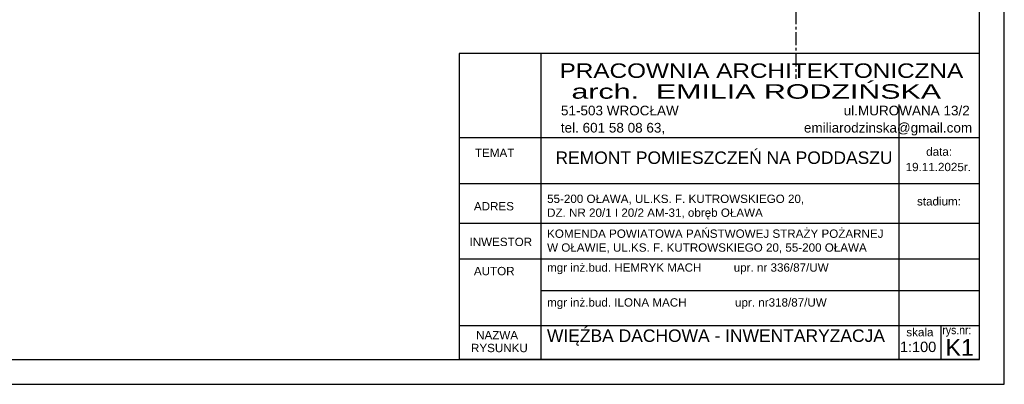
# Model space of a CAD drawing. Header units: millimetres. Extents: x 215282 to 249074, y 9058 to 27069.
# Tile 33 of 51: x 233115 to 235482, y 17233 to 18109. Entities that reach past the tile are written whole.
import ezdxf

# ---------------------------------------------------------------- set-up
doc = ezdxf.new("R2010")
doc.units = ezdxf.units.MM
doc.linetypes.add('CENTER', pattern=[50.8, 31.75, -6.35, 6.35, -6.35])
doc.layers.add('01-HM_podstawowa', color=8, linetype='Continuous')
doc.layers.add('02-HM_osie', color=8, linetype='CENTER')
doc.styles.add('ARIAL', font='arial.ttf')

msp = doc.modelspace()

# ---------------------------------------------------------------- linework, layer by layer
at = {"layer": '01-HM_podstawowa', "ltscale": 3}
for p, q in [((235422.37, 17292.64), (235422.37, 18108.48)), ((235422.37, 18028.48), (234172.18, 18028.48)), ((234172.18, 18028.48), (234172.18, 17292.64)), ((234368.43, 18028.48), (234368.43, 17292.64)), ((235422.37, 17292.64), (235422.37, 18028.48)), ((235228.64, 17905.14), (235228.64, 17292.64)), ((235422.37, 17825.14), (234172.18, 17825.14)), ((235228.64, 17714.61), (234172.18, 17714.61)), ((235422.37, 17714.61), (235228.64, 17714.61)), ((235422.37, 17619.32), (234172.18, 17619.32)), ((235422.37, 17533.55), (234172.18, 17533.55)), ((234368.43, 17457.96), (235422.37, 17457.96)), ((235422.37, 17373.55), (234172.18, 17373.55)), ((235330.16, 17373.55), (235330.16, 17292.64)), ((235422.37, 17292.64), (234172.18, 17292.64)), ((235422.37, 17292.64), (234172.18, 17292.64)), ((235422.37, 17292.64), (234172.18, 17292.64)), ((235422.37, 17292.64), (234172.18, 17292.64))]:
    msp.add_line(p, q, dxfattribs=at)
for points in [[(229482.37, 17232.64), (235482.37, 17232.64), (235482.37, 20202.64), (229482.37, 20202.64)], [(229732.37, 17292.64), (235422.37, 17292.64), (235422.37, 20142.64), (229732.37, 20142.64)]]:
    msp.add_lwpolyline(points, close=True, dxfattribs=at)
at = {"layer": '02-HM_osie', "color": 1}
msp.add_line((234981.22, 19806.81), (234981.22, 17966.8), dxfattribs=at)

# ---------------------------------------------------------------- texts
at = {"layer": '01-HM_podstawowa', "ltscale": 3, "style": 'ARIAL'}
for s, height, width, p in [('PRACOWNIA ARCHITEKTONICZNA', 34.848, 1.2, (234413.26, 17969.49)), ('arch.  EMILIA RODZIŃSKA', 34.848, 1.5, (234441.81, 17919.37)), ('data:', 20, 1, (235294.57, 17782.2)), ('19.11.2025r.', 20, 1, (235245.24, 17745.19)), ('stadium:', 20, 1, (235272.47, 17662.67)), ('skala', 20, 1, (235246.82, 17348.09)), ('rys.nr:', 20, 0.9, (235333.4, 17353.22))]:
    msp.add_text(s, height=height, dxfattribs=dict(at, width=width)).set_placement(p)
for s, height, p in [('51-503 WROCŁAW                                            ul.MUROWANA 13/2', 23.232, (234416.52, 17879.34)), ('tel. 601 58 08 63,                                     emiliarodzinska@gmail.com', 23.232, (234416.26, 17838.03)), ('TEMAT', 20, (234209.81, 17779.27)), ('ADRES', 20, (234207.28, 17650.86)), ('INWESTOR', 20, (234196.7, 17565.1)), ('AUTOR', 20, (234207.28, 17494.95)), ('NAZWA ', 20, (234212.57, 17340.84)), ('RYSUNKU', 20, (234200.23, 17309.99)), ('1:100', 25, (235231.37, 17310.22)), ('K1', 40, (235340.9, 17301.27))]:
    msp.add_text(s, height=height, dxfattribs=at).set_placement(p)
at = {"layer": '01-HM_podstawowa', "ltscale": 3, "attachment_point": 1, "style": 'ARIAL'}
for s, insert, char_height, width in [('REMONT POMIESZCZEŃ NA PODDASZU', (234403.36, 17792.59), 30, 913.5771), ('\\A1;\\P55-200 OŁAWA, UL.KS. F. KUTROWSKIEGO 20, \\PDZ. NR 20/1 I 20/2 AM-31, obręb OŁAWA', (234383.24, 17722.07), 20, 4016.6087), ('\\A1;KOMENDA POWIATOWA PAŃSTWOWEJ STRAŻY POŻARNEJ\\PW OŁAWIE, UL.KS. F. KUTROWSKIEGO 20, 55-200 OŁAWA', (234383.24, 17604.89), 20, 4016.6087), ('{\\A1;mgr inż.bud. HEMRYK MACH          upr. nr 336/87/UW\\P }', (234383.24, 17523.51), 20, 4016.6087), ('{\\A1;mgr inż.bud. ILONA MACH               upr. nr318/87/UW}', (234383.24, 17439.56), 20, 4016.6087), ('WIĘŹBA DACHOWA - INWENTARYZACJA', (234382.89, 17364.59), 30, 3492.2031)]:
    msp.add_mtext(s, dxfattribs=dict(at, insert=insert, char_height=char_height, width=width))

doc.saveas('drawing.dxf')
